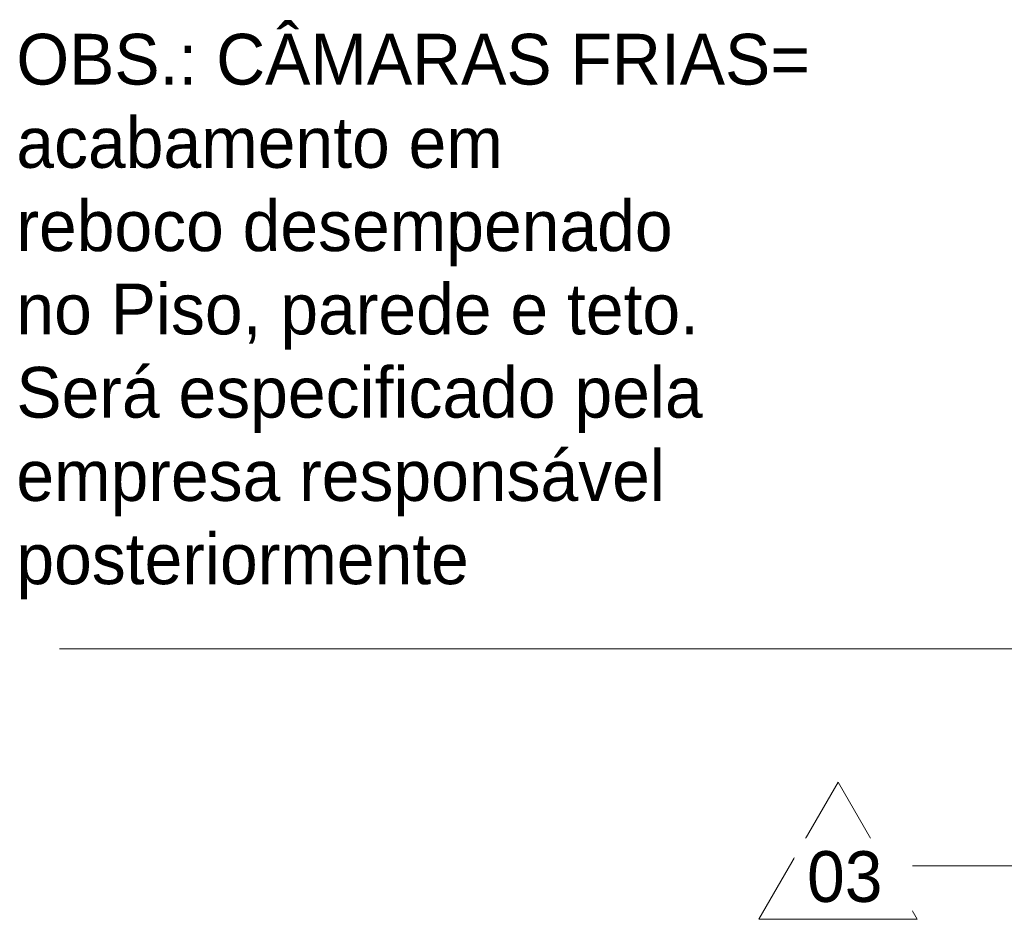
# Model space of a CAD drawing. Header units: metres. Extents: x -33 to 126, y -29 to 31.
# Tile 72 of 75: x -32.58 to -29.09, y 2.85 to 6.03. Entities that reach past the tile are written whole.
import ezdxf

# ---------------------------------------------------------------- set-up
doc = ezdxf.new("R2010")
doc.units = ezdxf.units.M
doc.layers.add('A-DETL-THIN', color=151, linetype='Continuous', lineweight=18)
doc.layers.add('G-ANNO-TEXT', color=7, linetype='Continuous', lineweight=18)
doc.styles.add('Century Gothic_1', font='GOTHIC.TTF', dxfattribs={"height": 0.179639})

msp = doc.modelspace()

# ---------------------------------------------------------------- linework, layer by layer
at = {"layer": 'A-DETL-THIN'}
for p, q in [((-29.6793, 3.3302), (-29.9593, 2.8452)), ((-29.6793, 3.3302), (-29.3993, 2.8452)), ((-29.5085, 3.0342), (-28.6651, 3.0342)), ((-29.3993, 2.8452), (-29.9593, 2.8452))]:
    msp.add_line(p, q, dxfattribs=at)
at = {"layer": 'G-ANNO-TEXT', "color": 50, "lineweight": 9}
for p, q in [((-29.5118, 3.8024), (-32.4365, 3.8024)), ((-24.1697, 3.8024), (-29.5118, 3.8024))]:
    msp.add_line(p, q, dxfattribs=at)

# ---------------------------------------------------------------- texts
at = {"layer": 'G-ANNO-TEXT', "lineweight": 9, "insert": (-32.5889, 5.9791), "char_height": 0.179639, "width": 3.339, "attachment_point": 1, "line_spacing_factor": 0.984117, "style": 'Century Gothic_1', "bg_fill": 3, "box_fill_scale": 1.25, "bg_fill_color": 0, "bg_fill_transparency": 0}
msp.add_mtext('OBS.: CÂMARAS FRIAS=\\Pacabamento em\\Preboco desempenado\\Pno Piso, parede e teto.\\PSerá especificado pela\\Pempresa responsável\\Pposteriormente\\P', dxfattribs=at)

# ---------------------------------------------------------------- next in the draw order: texts
at = {"layer": 'G-ANNO-TEXT', "lineweight": 9, "insert": (-29.789, 3.0863), "char_height": 0.17964, "width": 0.3285, "attachment_point": 1, "line_spacing_factor": 0.984117, "style": 'Century Gothic_1', "bg_fill": 3, "box_fill_scale": 1.25, "bg_fill_color": 0, "bg_fill_transparency": 0}
msp.add_mtext('03', dxfattribs=at)

doc.saveas('drawing.dxf')
